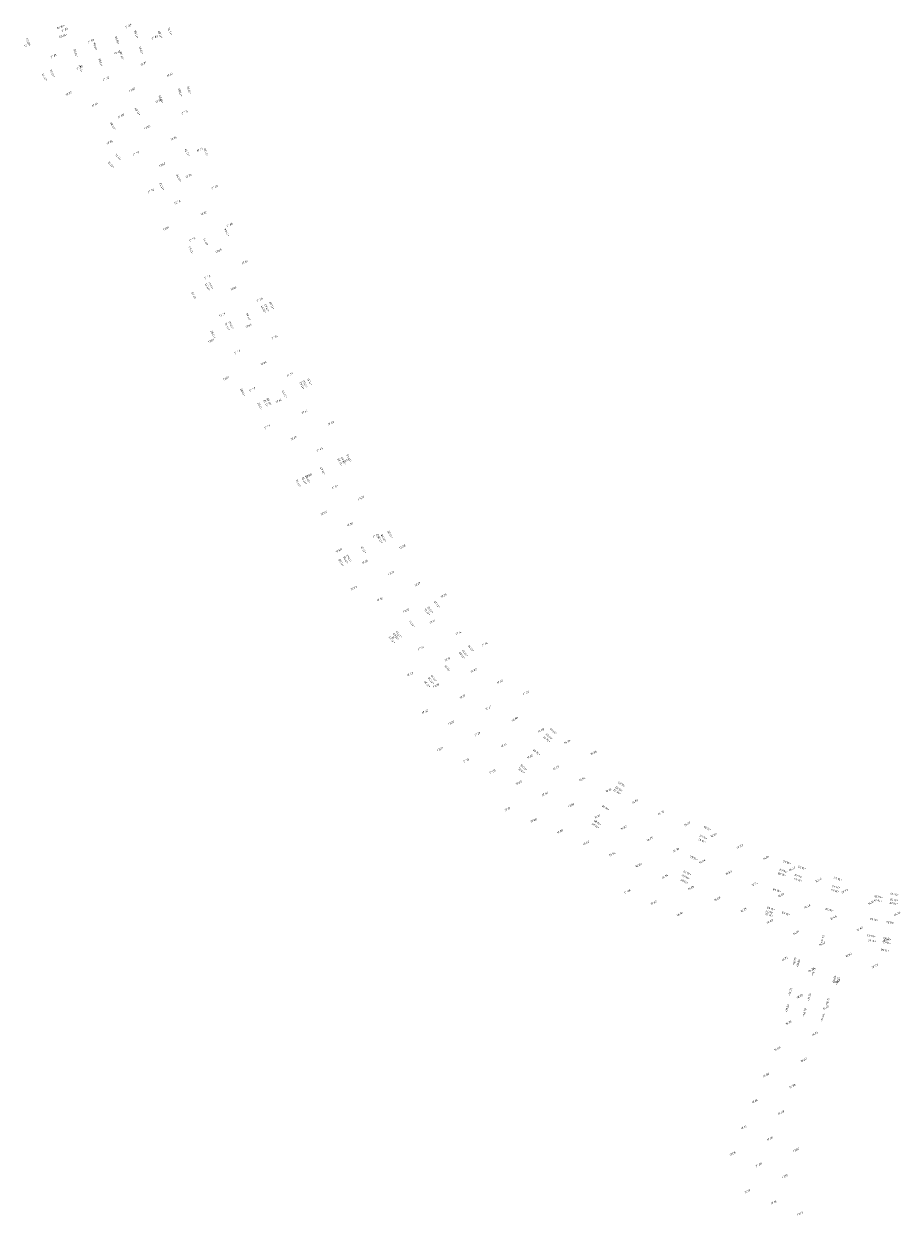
# Model space of a CAD drawing. Header units: metres. Extents: x 202983 to 204040, y 388598 to 392940.
# Tile 14 of 19: x 203196 to 203349, y 391982 to 392191. Entities that reach past the tile are written whole.
import ezdxf

# ---------------------------------------------------------------- set-up
doc = ezdxf.new("R2010")
doc.units = ezdxf.units.M
doc.layers.add('B-WE-OG-HOOGTEPUNT-T18', color=252, linetype='Continuous', lineweight=18)
doc.layers.add('N-WE-OG-HOOGTEPUNT-T25', color=7, linetype='Continuous', lineweight=25)
doc.styles.add('NLCS-ISO', font='NLCS-ISO.ttf')
doc.styles.add('NLCS-ISO-M200-T18', font='NLCS-ISO.ttf', dxfattribs={"height": 0.36})

msp = doc.modelspace()

# ---------------------------------------------------------------- texts
at = {"layer": 'B-WE-OG-HOOGTEPUNT-T18', "linetype": 'Continuous', "lineweight": 18, "char_height": 0.36, "attachment_point": 8, "rotation": 27, "style": 'NLCS-ISO'}
for s, insert in [('{\\fNLCS-ISO|b0|i1|c0|p2;\\C256;17.87}', (203202.81, 392189.86, 17.87)), ('{\\fNLCS-ISO|b0|i1|c0|p2;\\C256;17.85}', (203213.97, 392190.53, 17.85)), ('{\\fNLCS-ISO|b0|i1|c0|p2;\\C256;17.72}', (203196.24, 392187.23, 17.72)), ('{\\fNLCS-ISO|b0|i1|c0|p2;\\C256;17.93}', (203207.41, 392187.9, 17.93)), ('{\\fNLCS-ISO|b0|i1|c0|p2;\\C256;17.83}', (203218.57, 392188.56, 17.83)), ('{\\fNLCS-ISO|b0|i1|c0|p2;\\C256;17.81}', (203200.84, 392185.27, 17.81)), ('{\\fNLCS-ISO|b0|i1|c0|p2;\\C256;18.00}', (203212, 392185.93, 18)), ('{\\fNLCS-ISO|b0|i1|c0|p2;\\C256;17.85}', (203205.44, 392183.3, 17.85)), ('{\\fNLCS-ISO|b0|i1|c0|p2;\\C256;17.81}', (203216.6, 392183.96, 17.81)), ('{\\fNLCS-ISO|b0|i1|c0|p2;\\C256;17.92}', (203210.04, 392181.33, 17.92)), ('{\\fNLCS-ISO|b0|i1|c0|p2;\\C256;17.81}', (203221.2, 392182, 17.81)), ('{\\fNLCS-ISO|b0|i1|c0|p2;\\C256;17.73}', (203203.47, 392178.7, 17.73)), ('{\\fNLCS-ISO|b0|i1|c0|p2;\\C256;17.95}', (203214.63, 392179.37, 17.95)), ('{\\fNLCS-ISO|b0|i1|c0|p2;\\C256;17.91}', (203208.07, 392176.74, 17.91)), ('{\\fNLCS-ISO|b0|i1|c0|p2;\\C256;17.78}', (203219.23, 392177.4, 17.78)), ('{\\fNLCS-ISO|b0|i1|c0|p2;\\C256;17.85}', (203212.67, 392174.77, 17.85)), ('{\\fNLCS-ISO|b0|i1|c0|p2;\\C256;17.75}', (203223.83, 392175.43, 17.75)), ('{\\fNLCS-ISO|b0|i1|c0|p2;\\C256;17.85}', (203217.26, 392172.8, 17.85)), ('{\\fNLCS-ISO|b0|i1|c0|p2;\\C256;17.76}', (203210.7, 392170.17, 17.76)), ('{\\fNLCS-ISO|b0|i1|c0|p2;\\C256;17.76}', (203221.86, 392170.84, 17.76)), ('{\\fNLCS-ISO|b0|i1|c0|p2;\\C256;17.77}', (203215.3, 392168.21, 17.77)), ('{\\fNLCS-ISO|b0|i1|c0|p2;\\C256;17.71}', (203226.46, 392168.87, 17.71)), ('{\\fNLCS-ISO|b0|i1|c0|p2;\\C256;17.80}', (203219.89, 392166.24, 17.8)), ('{\\fNLCS-ISO|b0|i1|c0|p2;\\C256;17.76}', (203224.49, 392164.27, 17.76)), ('{\\fNLCS-ISO|b0|i1|c0|p2;\\C256;17.76}', (203217.93, 392161.64, 17.76)), ('{\\fNLCS-ISO|b0|i1|c0|p2;\\C256;17.69}', (203229.09, 392162.31, 17.69)), ('{\\fNLCS-ISO|b0|i1|c0|p2;\\C256;17.76}', (203222.53, 392159.68, 17.76)), ('{\\fNLCS-ISO|b0|i1|c0|p2;\\C256;17.72}', (203227.12, 392157.71, 17.72)), ('{\\fNLCS-ISO|b0|i1|c0|p2;\\C256;17.66}', (203231.72, 392155.74, 17.66)), ('{\\fNLCS-ISO|b0|i1|c0|p2;\\C256;17.81}', (203220.56, 392155.08, 17.81)), ('{\\fNLCS-ISO|b0|i1|c0|p2;\\C256;17.73}', (203225.16, 392153.11, 17.73)), ('{\\fNLCS-ISO|b0|i1|c0|p2;\\C256;17.68}', (203229.75, 392151.15, 17.68)), ('{\\fNLCS-ISO|b0|i1|c0|p2;\\C256;17.62}', (203234.35, 392149.18, 17.62)), ('{\\fNLCS-ISO|b0|i1|c0|p2;\\C256;17.72}', (203227.79, 392146.55, 17.72)), ('{\\fNLCS-ISO|b0|i1|c0|p2;\\C256;17.66}', (203232.38, 392144.58, 17.66)), ('{\\fNLCS-ISO|b0|i1|c0|p2;\\C256;17.56}', (203236.98, 392142.62, 17.56)), ('{\\fNLCS-ISO|b0|i1|c0|p2;\\C256;17.74}', (203230.42, 392139.99, 17.74)), ('{\\fNLCS-ISO|b0|i1|c0|p2;\\C256;17.65}', (203235.01, 392138.02, 17.65)), ('{\\fNLCS-ISO|b0|i1|c0|p2;\\C256;17.81}', (203228.45, 392135.39, 17.81)), ('{\\fNLCS-ISO|b0|i1|c0|p2;\\C256;17.54}', (203239.61, 392136.05, 17.54)), ('{\\fNLCS-ISO|b0|i1|c0|p2;\\C256;17.77}', (203233.05, 392133.42, 17.77)), ('{\\fNLCS-ISO|b0|i1|c0|p2;\\C256;17.64}', (203237.65, 392131.46, 17.64)), ('{\\fNLCS-ISO|b0|i1|c0|p2;\\C256;17.81}', (203231.08, 392128.82, 17.81)), ('{\\fNLCS-ISO|b0|i1|c0|p2;\\C256;17.51}', (203242.24, 392129.49, 17.51)), ('{\\fNLCS-ISO|b0|i1|c0|p2;\\C256;17.77}', (203235.68, 392126.86, 17.77)), ('{\\fNLCS-ISO|b0|i1|c0|p2;\\C256;17.61}', (203240.28, 392124.89, 17.61)), ('{\\fNLCS-ISO|b0|i1|c0|p2;\\C256;17.47}', (203244.87, 392122.93, 17.47)), ('{\\fNLCS-ISO|b0|i1|c0|p2;\\C256;17.79}', (203238.31, 392120.29, 17.79)), ('{\\fNLCS-ISO|b0|i1|c0|p2;\\C256;17.48}', (203249.47, 392120.96, 17.48)), ('{\\fNLCS-ISO|b0|i1|c0|p2;\\C256;17.60}', (203242.91, 392118.33, 17.6)), ('{\\fNLCS-ISO|b0|i1|c0|p2;\\C256;17.44}', (203247.5, 392116.36, 17.44)), ('{\\fNLCS-ISO|b0|i1|c0|p2;\\C256;17.41}', (203252.1, 392114.4, 17.41)), ('{\\fNLCS-ISO|b0|i1|c0|p2;\\C256;17.58}', (203245.54, 392111.76, 17.58)), ('{\\fNLCS-ISO|b0|i1|c0|p2;\\C256;17.41}', (203250.13, 392109.8, 17.41)), ('{\\fNLCS-ISO|b0|i1|c0|p2;\\C256;17.27}', (203254.73, 392107.83, 17.27)), ('{\\fNLCS-ISO|b0|i1|c0|p2;\\C256;17.55}', (203248.17, 392105.2, 17.55)), ('{\\fNLCS-ISO|b0|i1|c0|p2;\\C256;17.38}', (203252.77, 392103.24, 17.38)), ('{\\fNLCS-ISO|b0|i1|c0|p2;\\C256;17.24}', (203257.36, 392101.27, 17.24)), ('{\\fNLCS-ISO|b0|i1|c0|p2;\\C256;17.28}', (203261.96, 392099.3, 17.28)), ('{\\fNLCS-ISO|b0|i1|c0|p2;\\C256;17.58}', (203250.8, 392098.64, 17.58)), ('{\\fNLCS-ISO|b0|i1|c0|p2;\\C256;17.35}', (203255.4, 392096.67, 17.35)), ('{\\fNLCS-ISO|b0|i1|c0|p2;\\C256;17.22}', (203259.99, 392094.71, 17.22)), ('{\\fNLCS-ISO|b0|i1|c0|p2;\\C256;17.21}', (203264.59, 392092.74, 17.21)), ('{\\fNLCS-ISO|b0|i1|c0|p2;\\C256;17.53}', (203253.43, 392092.07, 17.53)), ('{\\fNLCS-ISO|b0|i1|c0|p2;\\C256;17.24}', (203269.19, 392090.77, 17.24)), ('{\\fNLCS-ISO|b0|i1|c0|p2;\\C256;17.36}', (203258.03, 392090.11, 17.36)), ('{\\fNLCS-ISO|b0|i1|c0|p2;\\C256;17.22}', (203262.62, 392088.14, 17.22)), ('{\\fNLCS-ISO|b0|i1|c0|p2;\\C256;17.11}', (203267.22, 392086.18, 17.11)), ('{\\fNLCS-ISO|b0|i1|c0|p2;\\C256;17.43}', (203260.66, 392083.54, 17.43)), ('{\\fNLCS-ISO|b0|i1|c0|p2;\\C256;17.14}', (203271.82, 392084.21, 17.14)), ('{\\fNLCS-ISO|b0|i1|c0|p2;\\C256;17.14}', (203276.42, 392082.24, 17.14)), ('{\\fNLCS-ISO|b0|i1|c0|p2;\\C256;17.24}', (203265.25, 392081.58, 17.24)), ('{\\fNLCS-ISO|b0|i1|c0|p2;\\C256;17.13}', (203269.85, 392079.61, 17.13)), ('{\\fNLCS-ISO|b0|i1|c0|p2;\\C256;17.42}', (203263.29, 392076.98, 17.42)), ('{\\fNLCS-ISO|b0|i1|c0|p2;\\C256;17.03}', (203274.45, 392077.65, 17.03)), ('{\\fNLCS-ISO|b0|i1|c0|p2;\\C256;17.25}', (203267.89, 392075.01, 17.25)), ('{\\fNLCS-ISO|b0|i1|c0|p2;\\C256;17.07}', (203279.05, 392075.68, 17.07)), ('{\\fNLCS-ISO|b0|i1|c0|p2;\\C256;17.17}', (203272.48, 392073.05, 17.17)), ('{\\fNLCS-ISO|b0|i1|c0|p2;\\C256;17.05}', (203283.64, 392073.71, 17.05)), ('{\\fNLCS-ISO|b0|i1|c0|p2;\\C256;17.30}', (203265.92, 392070.42, 17.3)), ('{\\fNLCS-ISO|b0|i1|c0|p2;\\C256;17.07}', (203277.08, 392071.08, 17.07)), ('{\\fNLCS-ISO|b0|i1|c0|p2;\\C256;17.22}', (203270.52, 392068.45, 17.22)), ('{\\fNLCS-ISO|b0|i1|c0|p2;\\C256;16.98}', (203281.68, 392069.12, 16.98)), ('{\\fNLCS-ISO|b0|i1|c0|p2;\\C256;17.20}', (203275.11, 392066.48, 17.2)), ('{\\fNLCS-ISO|b0|i1|c0|p2;\\C256;16.88}', (203286.27, 392067.15, 16.88)), ('{\\fNLCS-ISO|b0|i1|c0|p2;\\C256;17.21}', (203268.55, 392063.85, 17.21)), ('{\\fNLCS-ISO|b0|i1|c0|p2;\\C256;17.13}', (203279.71, 392064.52, 17.13)), ('{\\fNLCS-ISO|b0|i1|c0|p2;\\C256;16.94}', (203290.87, 392065.18, 16.94)), ('{\\fNLCS-ISO|b0|i1|c0|p2;\\C256;17.15}', (203273.15, 392061.89, 17.15)), ('{\\fNLCS-ISO|b0|i1|c0|p2;\\C256;17.03}', (203284.31, 392062.55, 17.03)), ('{\\fNLCS-ISO|b0|i1|c0|p2;\\C256;16.86}', (203295.47, 392063.22, 16.86)), ('{\\fNLCS-ISO|b0|i1|c0|p2;\\C256;17.03}', (203277.74, 392059.92, 17.03)), ('{\\fNLCS-ISO|b0|i1|c0|p2;\\C256;16.93}', (203288.9, 392060.59, 16.93)), ('{\\fNLCS-ISO|b0|i1|c0|p2;\\C256;17.09}', (203282.34, 392057.95, 17.09)), ('{\\fNLCS-ISO|b0|i1|c0|p2;\\C256;16.84}', (203293.5, 392058.62, 16.84)), ('{\\fNLCS-ISO|b0|i1|c0|p2;\\C256;17.06}', (203286.94, 392055.99, 17.06)), ('{\\fNLCS-ISO|b0|i1|c0|p2;\\C256;16.76}', (203298.1, 392056.65, 16.76)), ('{\\fNLCS-ISO|b0|i1|c0|p2;\\C256;17.15}', (203280.37, 392053.36, 17.15)), ('{\\fNLCS-ISO|b0|i1|c0|p2;\\C256;17.00}', (203291.54, 392054.02, 17)), ('{\\fNLCS-ISO|b0|i1|c0|p2;\\C256;16.70}', (203302.7, 392054.69, 16.7)), ('{\\fNLCS-ISO|b0|i1|c0|p2;\\C256;17.08}', (203284.97, 392051.39, 17.08)), ('{\\fNLCS-ISO|b0|i1|c0|p2;\\C256;16.91}', (203296.13, 392052.06, 16.91)), ('{\\fNLCS-ISO|b0|i1|c0|p2;\\C256;16.72}', (203307.29, 392052.72, 16.72)), ('{\\fNLCS-ISO|b0|i1|c0|p2;\\C256;17.08}', (203289.57, 392049.43, 17.08)), ('{\\fNLCS-ISO|b0|i1|c0|p2;\\C256;16.82}', (203300.73, 392050.09, 16.82)), ('{\\fNLCS-ISO|b0|i1|c0|p2;\\C256;16.67}', (203311.89, 392050.75, 16.67)), ('{\\fNLCS-ISO|b0|i1|c0|p2;\\C256;16.96}', (203294.17, 392047.46, 16.96)), ('{\\fNLCS-ISO|b0|i1|c0|p2;\\C256;16.75}', (203305.33, 392048.12, 16.75)), ('{\\fNLCS-ISO|b0|i1|c0|p2;\\C256;16.62}', (203316.49, 392048.79, 16.62)), ('{\\fNLCS-ISO|b0|i1|c0|p2;\\C256;16.57}', (203321.08, 392046.82, 16.57)), ('{\\fNLCS-ISO|b0|i1|c0|p2;\\C256;16.94}', (203298.76, 392045.49, 16.94)), ('{\\fNLCS-ISO|b0|i1|c0|p2;\\C256;16.70}', (203309.92, 392046.16, 16.7)), ('{\\fNLCS-ISO|b0|i1|c0|p2;\\C256;16.54}', (203325.68, 392044.85, 16.54)), ('{\\fNLCS-ISO|b0|i1|c0|p2;\\C256;16.89}', (203303.36, 392043.53, 16.89)), ('{\\fNLCS-ISO|b0|i1|c0|p2;\\C256;16.64}', (203314.52, 392044.19, 16.64)), ('{\\fNLCS-ISO|b0|i1|c0|p2;\\C256;16.49}', (203330.28, 392042.89, 16.49)), ('{\\fNLCS-ISO|b0|i1|c0|p2;\\C256;16.84}', (203307.96, 392041.56, 16.84)), ('{\\fNLCS-ISO|b0|i1|c0|p2;\\C256;16.59}', (203319.12, 392042.22, 16.59)), ('{\\fNLCS-ISO|b0|i1|c0|p2;\\C256;16.46}', (203334.88, 392040.92, 16.46)), ('{\\fNLCS-ISO|b0|i1|c0|p2;\\C256;17.08}', (203301.39, 392038.93, 17.08)), ('{\\fNLCS-ISO|b0|i1|c0|p2;\\C256;16.86}', (203312.55, 392039.59, 16.86)), ('{\\fNLCS-ISO|b0|i1|c0|p2;\\C256;16.54}', (203323.71, 392040.26, 16.54)), ('{\\fNLCS-ISO|b0|i1|c0|p2;\\C256;16.37}', (203339.47, 392038.96, 16.37)), ('{\\fNLCS-ISO|b0|i1|c0|p2;\\C256;17.03}', (203305.99, 392036.96, 17.03)), ('{\\fNLCS-ISO|b0|i1|c0|p2;\\C256;16.80}', (203317.15, 392037.63, 16.8)), ('{\\fNLCS-ISO|b0|i1|c0|p2;\\C256;16.49}', (203328.31, 392038.29, 16.49)), ('{\\fNLCS-ISO|b0|i1|c0|p2;\\C256;16.46}', (203332.91, 392036.32, 16.46)), ('{\\fNLCS-ISO|b0|i1|c0|p2;\\C256;16.36}', (203344.07, 392036.99, 16.36)), ('{\\fNLCS-ISO|b0|i1|c0|p2;\\C256;16.96}', (203310.59, 392035, 16.96)), ('{\\fNLCS-ISO|b0|i1|c0|p2;\\C256;16.75}', (203321.75, 392035.66, 16.75)), ('{\\fNLCS-ISO|b0|i1|c0|p2;\\C256;16.44}', (203337.51, 392034.36, 16.44)), ('{\\fNLCS-ISO|b0|i1|c0|p2;\\C256;16.34}', (203348.67, 392035.02, 16.34)), ('{\\fNLCS-ISO|b0|i1|c0|p2;\\C256;16.69}', (203326.35, 392033.69, 16.69)), ('{\\fNLCS-ISO|b0|i1|c0|p2;\\C256;16.42}', (203342.1, 392032.39, 16.42)), ('{\\fNLCS-ISO|b0|i1|c0|p2;\\C256;16.66}', (203330.94, 392031.73, 16.66)), ('{\\fNLCS-ISO|b0|i1|c0|p2;\\C256;16.42}', (203346.7, 392030.43, 16.42)), ('{\\fNLCS-ISO|b0|i1|c0|p2;\\C256;16.60}', (203335.54, 392029.76, 16.6)), ('{\\fNLCS-ISO|b0|i1|c0|p2;\\C256;16.74}', (203328.98, 392027.13, 16.74)), ('{\\fNLCS-ISO|b0|i1|c0|p2;\\C256;16.60}', (203340.14, 392027.79, 16.6)), ('{\\fNLCS-ISO|b0|i1|c0|p2;\\C256;16.57}', (203344.73, 392025.83, 16.57)), ('{\\fNLCS-ISO|b0|i1|c0|p2;\\C256;16.71}', (203333.57, 392025.16, 16.71)), ('{\\fNLCS-ISO|b0|i1|c0|p2;\\C256;16.69}', (203338.17, 392023.2, 16.69)), ('{\\fNLCS-ISO|b0|i1|c0|p2;\\C256;16.78}', (203331.61, 392020.57, 16.78)), ('{\\fNLCS-ISO|b0|i1|c0|p2;\\C256;16.69}', (203336.2, 392018.6, 16.69)), ('{\\fNLCS-ISO|b0|i1|c0|p2;\\C256;16.75}', (203329.64, 392015.97, 16.75)), ('{\\fNLCS-ISO|b0|i1|c0|p2;\\C256;16.73}', (203334.24, 392014, 16.73)), ('{\\fNLCS-ISO|b0|i1|c0|p2;\\C256;16.80}', (203327.67, 392011.37, 16.8)), ('{\\fNLCS-ISO|b0|i1|c0|p2;\\C256;16.82}', (203332.27, 392009.41, 16.82)), ('{\\fNLCS-ISO|b0|i1|c0|p2;\\C256;16.86}', (203325.71, 392006.78, 16.86)), ('{\\fNLCS-ISO|b0|i1|c0|p2;\\C256;16.90}', (203330.3, 392004.81, 16.9)), ('{\\fNLCS-ISO|b0|i1|c0|p2;\\C256;17.04}', (203323.74, 392002.18, 17.04)), ('{\\fNLCS-ISO|b0|i1|c0|p2;\\C256;16.98}', (203328.34, 392000.21, 16.98)), ('{\\fNLCS-ISO|b0|i1|c0|p2;\\C256;17.14}', (203321.78, 391997.58, 17.14)), ('{\\fNLCS-ISO|b0|i1|c0|p2;\\C256;17.05}', (203326.37, 391995.62, 17.05)), ('{\\fNLCS-ISO|b0|i1|c0|p2;\\C256;17.05}', (203319.81, 391992.98, 17.05)), ('{\\fNLCS-ISO|b0|i1|c0|p2;\\C256;17.02}', (203330.97, 391993.65, 17.02)), ('{\\fNLCS-ISO|b0|i1|c0|p2;\\C256;17.08}', (203324.41, 391991.02, 17.08)), ('{\\fNLCS-ISO|b0|i1|c0|p2;\\C256;17.10}', (203329, 391989.05, 17.1)), ('{\\fNLCS-ISO|b0|i1|c0|p2;\\C256;17.18}', (203322.44, 391986.42, 17.18)), ('{\\fNLCS-ISO|b0|i1|c0|p2;\\C256;17.15}', (203327.04, 391984.45, 17.15)), ('{\\fNLCS-ISO|b0|i1|c0|p2;\\C256;17.13}', (203331.63, 391982.49, 17.13))]:
    msp.add_mtext(s, dxfattribs=dict(at, insert=insert))
at = {"layer": 'N-WE-OG-HOOGTEPUNT-T25', "linetype": 'Continuous', "lineweight": 25, "char_height": 0.36, "attachment_point": 8, "style": 'NLCS-ISO-M200-T18'}
for s, insert, rotation in [('+18.00', (203202.03, 392190.74, 18.02), 198.6719), ('+17.98', (203215.47, 392189.29, 17.98), 108.0527), ('+17.80', (203219.68, 392189.28, 18.02), 111.7656), ('+17.76', (203221.38, 392189.82, 18.02), 111.7656), ('+17.72', (203196.54, 392187.97, 18.02), 110.6057), ('+18.00', (203202.45, 392189.2, 18.02), 198.6719), ('+18.06', (203208.29, 392187.17, 17.98), 108.0527), ('+18.06', (203212.1, 392188.29, 17.98), 108.0527), ('+17.98', (203204.86, 392186.04, 17.98), 108.0527), ('{\\fNLCS-ISO|b0|i0|c0|p2;+17.98}', (203212.92, 392185.59, 17.98), 108.0527), ('+17.91', (203216.34, 392186.52, 17.98), 108.0527), ('+17.74', (203200.76, 392182.51, 18.02), 117.1419), ('+17.91', (203205.74, 392183.33, 17.98), 108.0527), ('{\\fNLCS-ISO|b0|i0|c0|p2;+17.98}', (203209.23, 392184.4, 17.98), 108.0527), ('+17.72', (203199.4, 392181.84, 18.02), 119.5918), ('+17.80', (203223.17, 392179.14, 18.02), 106.7785), ('+17.76', (203224.73, 392179.56, 18.02), 106.7785), ('+17.80', (203219.8, 392177.98, 17.82), 115.3771), ('{\\fNLCS-ISO|b0|i0|c0|p2;+17.89}', (203215.68, 392175.83, 17.89), 122.564), ('+17.80', (203211.36, 392173.3, 17.82), 122.564), ('{\\fNLCS-ISO|b0|i0|c0|p2;+17.73}', (203224.42, 392168.63, 17.73), 117.5803), ('+17.70', (203227.7, 392168.7, 18.02), 106.7785), ('+17.72', (203211.01, 392166.54, 18.02), 133.591), ('+17.74', (203212.29, 392167.9, 18.02), 133.591), ('{\\fNLCS-ISO|b0|i0|c0|p2;+17.79}', (203222.94, 392164.17, 17.79), 117.5803), ('{\\fNLCS-ISO|b0|i0|c0|p2;+17.73}', (203219.95, 392162.66, 17.73), 117.5803), ('{\\fNLCS-ISO|b0|i0|c0|p2;+17.64}', (203231.32, 392154.65, 17.64), 116.5468), ('{\\fNLCS-ISO|b0|i0|c0|p2;+17.64}', (203225.07, 392151.52, 17.64), 116.5468), ('{\\fNLCS-ISO|b0|i0|c0|p2;+17.71}', (203227.67, 392152.96, 17.71), 116.5468), ('{\\fNLCS-ISO|b0|i0|c0|p2;+17.71}', (203227.98, 392145.09, 17.71), 116.5468), ('{\\fNLCS-ISO|b0|i0|c0|p2;+17.61}', (203228.55, 392145.36, 17.61), 116.5468), ('+17.78', (203225.6, 392143.52, 17.71), 116.5468), ('{\\fNLCS-ISO|b0|i0|c0|p2;+17.57}', (203237.78, 392141.19, 17.57), 116.5468), ('{\\fNLCS-ISO|b0|i0|c0|p2;+17.67}', (203238.35, 392141.45, 17.67), 116.5468), ('{\\fNLCS-ISO|b0|i0|c0|p2;+17.69}', (203239.18, 392141.83, 17.69), 116.5468), ('{\\fNLCS-ISO|b0|i0|c0|p2;+17.64}', (203235.1, 392139.87, 17.64), 116.5468), ('+17.82', (203228.93, 392136.78, 17.69), 116.5468), ('+17.72', (203231.42, 392138.16, 17.67), 116.5468), ('+17.62', (203232.1, 392138.41, 17.57), 116.5468), ('+17.54', (203245.85, 392128.51, 17.61), 116.5468), ('+17.82', (203234.13, 392126.63, 17.71), 116.5468), ('{\\fNLCS-ISO|b0|i0|c0|p2;+17.55}', (203241.44, 392126.3, 17.55), 116.5468), ('+17.42', (203244.5, 392127.81, 17.48), 116.5468), ('+17.52', (203245.06, 392128.08, 17.58), 116.5468), ('+17.82', (203237.17, 392124.19, 17.61), 116.5468), ('+17.78', (203238.21, 392124.66, 17.58), 116.5468), ('+17.68', (203238.74, 392124.97, 17.48), 116.5468), ('+17.33', (203251.18, 392114.38, 17.38), 116.5468), ('+17.43', (203251.74, 392114.6, 17.48), 116.5468), ('+17.45', (203252.75, 392115.1, 17.5), 116.5468), ('+17.47', (203248.13, 392112.85, 17.45), 116.5468), ('+17.72', (203243.87, 392110.72, 17.51), 116.5468), ('+17.70', (203244.93, 392111.14, 17.48), 116.5468), ('+17.60', (203245.52, 392111.42, 17.38), 116.5468), ('+17.28', (203258.79, 392101.1, 17.35), 119.8432), ('+17.30', (203259.96, 392101.75, 17.37), 119.8432), ('{\\fNLCS-ISO|b0|i0|c0|p2;+17.31}', (203255.28, 392099.05, 17.31), 119.8432), ('+17.18', (203258.19, 392100.81, 17.25), 119.8432), ('+17.55', (203252.18, 392097.26, 17.35), 119.8432), ('+17.45', (203252.72, 392097.57, 17.25), 119.8432), ('+17.58', (203251.38, 392096.79, 17.37), 119.8432), ('+17.20', (203268.13, 392089.51, 17.27), 129.249), ('{\\fNLCS-ISO|b0|i0|c0|p2;+17.14}', (203266.46, 392088.19, 17.14), 129.249), ('+17.18', (203266.96, 392088.57, 17.24), 129.249), ('{\\fNLCS-ISO|b0|i0|c0|p2;+17.21}', (203263.79, 392086.09, 17.21), 129.249), ('+17.45', (203260.25, 392083.32, 17.27), 129.249), ('+17.43', (203260.94, 392083.9, 17.24), 129.249), ('+17.03', (203272.53, 392080.57, 17.08), 129.249), ('+17.13', (203273.05, 392080.97, 17.18), 129.249), ('+17.15', (203274.1, 392081.84, 17.2), 129.249), ('{\\fNLCS-ISO|b0|i0|c0|p2;+17.14}', (203269.98, 392078.34, 17.14), 129.249), ('+17.28', (203267.1, 392076.14, 17.18), 129.249), ('+17.18', (203267.58, 392076.57, 17.08), 129.249), ('+17.30', (203266.44, 392075.53, 17.2), 129.249), ('{\\fNLCS-ISO|b0|i0|c0|p2;+16.91}', (203287.34, 392065.88, 16.91), 139.8549), ('{\\fNLCS-ISO|b0|i0|c0|p2;+17.02}', (203287.77, 392066.36, 17.02), 139.8549), ('{\\fNLCS-ISO|b0|i0|c0|p2;+17.04}', (203288.48, 392067.32, 17.04), 139.8549), ('{\\fNLCS-ISO|b0|i0|c0|p2;+16.98}', (203285.55, 392063.64, 16.98), 139.8549), ('+17.15', (203282.93, 392060.42, 16.91), 139.8549), ('+17.05', (203283.35, 392060.96, 16.91), 139.8549), ('+16.85', (203300.49, 392058.02, 16.87), 146.3895), ('+16.72', (203299.65, 392056.72, 16.74), 146.3895), ('+16.82', (203299.99, 392057.18, 16.84), 146.3895), ('+16.78', (203297.65, 392053.92, 16.81), 146.3895), ('+16.85', (203296.23, 392051.31, 16.74), 146.3895), ('+16.95', (203295.86, 392050.78, 16.74), 146.3895), ('+16.64', (203315.45, 392050.31, 16.71), 153.8377), ('+16.52', (203314.51, 392048.16, 16.58), 153.8377), ('+16.62', (203314.77, 392048.75, 16.68), 153.8377), ('+16.64', (203313.09, 392045.12, 16.65), 153.8377), ('+16.50', (203329.39, 392044.36, 16.55), 160.8717), ('+16.50', (203332.01, 392043.43, 16.55), 160.8717), ('+16.82', (203311.45, 392041.01, 16.7), 153.8377), ('+16.80', (203311.63, 392041.81, 16.68), 153.8377), ('+16.70', (203311.95, 392042.49, 16.58), 153.8377), ('+16.38', (203328.51, 392042.27, 16.42), 160.8717), ('+16.48', (203328.79, 392042.89, 16.52), 160.8717), ('+16.46', (203331.31, 392041.29, 16.52), 160.8717), ('+16.48', (203331.41, 392041.99, 16.52), 160.8717), ('+16.45', (203338.3, 392041.48, 16.55), 160.8717), ('{\\fNLCS-ISO|b0|i0|c0|p2;+16.49}', (203327.62, 392039.47, 16.49), 160.8717), ('+16.40', (203337.8, 392039.38, 16.55), 166.0556), ('+16.42', (203337.98, 392040.07, 16.55), 166.0556), ('+16.36', (203345.25, 392037.67, 16.28), 169.9978), ('{\\fNLCS-ISO|b0|i0|c0|p2;+16.38}', (203345.41, 392038.36, 16.38), 169.9978), ('{\\fNLCS-ISO|b0|i0|c0|p2;+16.28}', (203348.05, 392037.19, 16.28), 169.9978), ('{\\fNLCS-ISO|b0|i0|c0|p2;+16.38}', (203348.12, 392037.82, 16.38), 169.9978), ('+16.40', (203348.19, 392038.78, 16.41), 169.9978), ('+16.72', (203326.25, 392035.16, 16.54), 160.8717), ('+16.70', (203326.34, 392035.69, 16.52), 160.8717), ('+16.60', (203326.57, 392036.27, 16.43), 160.8717), ('+16.68', (203329.2, 392035.38, 16.51), 160.8717), ('+16.50', (203336.84, 392036.06, 16.38), 166.0306), ('+16.42', (203344.62, 392034.34, 16.35), 169.9978), ('+16.34', (203347.45, 392033.84, 16.35), 169.9978), ('+16.60', (203335.69, 392030.72, 16.38), 73.5958), ('+16.43', (203344.12, 392031.48, 16.28), 169.9978), ('+16.45', (203344.25, 392030.65, 16.38), 169.9978), ('+16.35', (203346.91, 392030.96, 16.28), 169.9978), ('+16.50', (203346.51, 392028.97, 16.41), 169.9978), ('+16.45', (203346.8, 392030.31, 16.38), 169.9978), ('+16.70', (203330.81, 392026.77, 16.38), 73.5958), ('+16.68', (203331.46, 392026.5, 16.38), 73.5958), ('+16.73', (203334.12, 392025, 16.38), 73.5958), ('+16.68', (203337.77, 392023.64, 16.38), 73.5958), ('+16.72', (203330.05, 392021.48, 16.38), 73.5958), ('+16.70', (203338.39, 392023.37, 16.38), 73.5958), ('+16.78', (203333.39, 392020.55, 16.38), 73.5958), ('+16.72', (203336.6, 392019.74, 16.38), 73.5958), ('+16.64', (203329.52, 392018.63, 16.38), 73.5958), ('+16.70', (203332.55, 392017.87, 16.38), 73.5958), ('+16.64', (203335.75, 392016.99, 16.38), 73.5958)]:
    msp.add_mtext(s, dxfattribs=dict(at, insert=insert, rotation=rotation))
at = {"layer": 'N-WE-OG-HOOGTEPUNT-T25', "linetype": 'Continuous', "lineweight": 25, "insert": (203261.47, 392084.27, 17.14), "char_height": 0.36, "width": 0.1305, "attachment_point": 8, "rotation": 129.249, "style": 'NLCS-ISO-M200-T18'}
msp.add_mtext('+17.33', dxfattribs=at)

doc.saveas('drawing.dxf')
